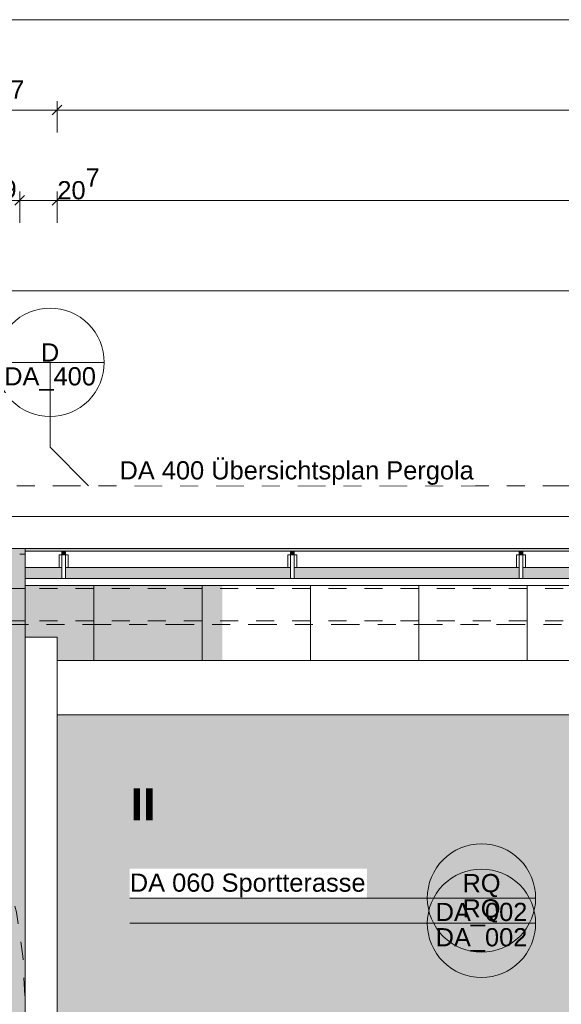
# Model space of a CAD drawing. Header units: metres. Extents: x -180 to 4, y -50 to 6.
# Tile 85 of 256: x -159.83 to -156.83, y -2.55 to 2.9. Entities that reach past the tile are written whole.
import ezdxf

# ---------------------------------------------------------------- set-up
doc = ezdxf.new("R2010")
doc.units = ezdxf.units.M
doc.header["$LTSCALE"] = 0.05
doc.header["$PDMODE"] = 1
doc.header["$PDSIZE"] = -2
for name, pattern in [('ISO-02 Strichlinie', [3.81, 3.048, -0.762]), ('ISO-10 Strichpunktlinie', [4.699, 3.048, -0.762, 0.127, -0.762]), ('Linienart-1', [2.116328, 1.058164, -1.058164]), ('Linienart-20', [2.116531, 1.058062, -1.058469]), ('Linienart-53', [5.291531, 3.175, -1.058062, 0.352704, -0.705764]), ('VW-01 Strichlinie kurz', [1.999894, 0.999947, -0.999947])]:
    doc.linetypes.add(name, pattern=pattern)
doc.layers.get('0').update_dxf_attribs({"lineweight": 25})
for name, color, linetype, lineweight, true_color in [('30 -33 Aussenwände- 7 Fassade_ Elemente', 7, 'Continuous', 9, 0x00aacc), ('30 -35 Decken- 1 Konstruktion-Träger- Stahlbeton', 7, 'Continuous', 13, 0x33aa00), ('30 -36 Dächer- 3 Dachbeläge', 7, 'Continuous', 15, 0x9999ff), ('30 -36 Dächer- 4 Dachbekleidungen', 7, 'Continuous', 9, 0xccccff), ('70 -72 Beschriftung- 1 Beschriftung allgemein', 7, 'Continuous', 9, 0xff6633), ('70 -72 Beschriftung- 7 Detailverweise', 7, 'Continuous', 9, 0x00dd00), ('70 -72 Beschriftung- 7 Detailverweise Linie', 7, 'Continuous', 9, 0x00dd00), ('70 -76 Bemaßung- 2 Allgemein', 7, 'Continuous', 5, 0x6666cc)]:
    doc.layers.add(name, color=color, linetype=linetype, lineweight=lineweight, true_color=true_color)
for name, color, linetype, lineweight in [('30 -36 Dächer- 9 Sonstiges zur KG360', 7, 'VW-01 Strichlinie kurz', 9), ('40 -41 Abwasser_Wasser_Gas- 2 Wasser-1', 7, 'Continuous', 15), ('60- 61 allgemeine Ausstattung- 4 Terrassen', 7, 'Continuous', 9), ('70 -71 Achsen- 1 Gebäudeachsen', 7, 'Linienart-53', 18), ('70 -72 Beschriftung- 5 Höhenkoten', 7, 'Continuous', 15), ('70 -72 Beschriftung-14 Schatten', 7, 'Continuous', 5), ('Keine', 7, 'Continuous', 9)]:
    doc.layers.add(name, color=color, linetype=linetype, lineweight=lineweight)
doc.styles.add('Arial', font='arial.ttf')
doc.styles.add('Arial (bold)', font='arialbd.ttf')
doc.dimstyles.new('k+k 1_50', dxfattribs={"dimtxt": 0.100689, "dimasz": 0.05302, "dimexe": 0.05, "dimexo": 0.15, "dimgap": 0.01, "dimtad": 1, "dimdec": 3, "dimtxsty": 'Arial', "dimblk": 'VW_SLASH', "dimblk1": 'VW_SLASH', "dimblk2": 'VW_SLASH', "dimcen": 0, "dimdle": 0.05, "dimadec": 3, "dimazin": 0, "dimtfac": 0.75, "dimtdec": 3, "dimtix": 1, "dimtmove": 0, "dimatfit": 0, "dimldrblk": 'VW_SLASH-1', "dimfxl": 0.125, "dimfxlon": 1, "dimfrac": 2, "dimtolj": 1, "dimarcsym": 0})

# ---------------------------------------------------------------- blocks, each defined once
blk = doc.blocks.new('Gruppe-4408')
at = {"layer": '30 -35 Decken- 1 Konstruktion-Träger- Stahlbeton', "color": 7, "linetype": 'Linienart-20', "lineweight": 13, "transparency": 33554687}
for p, q in [((-152.821, -0.247), (-160.021, -0.247)), ((-152.821, -0.427), (-160.021, -0.427))]:
    blk.add_line(p, q, dxfattribs=at)
at = {"layer": '30 -35 Decken- 1 Konstruktion-Träger- Stahlbeton', "color": 0, "flags": 1}
for tag in ['IFC_UUID', 'instanceID']:
    blk.add_attdef(tag, (-160.021, -0.427), '', height=0.00018, dxfattribs=at)
blk = doc.blocks.new('_03-OG3_Tragwerk (2D)')
at = {"layer": '30 -35 Decken- 1 Konstruktion-Träger- Stahlbeton'}
blk.add_blockref('Gruppe-4408', (0, 0), dxfattribs=at)
blk = doc.blocks.new('Gruppe-8330')
at = {"layer": '70 -72 Beschriftung- 7 Detailverweise'}
blk.add_line((0.935, 0), (0.335, 0), dxfattribs=at)
at = {"layer": '70 -72 Beschriftung- 7 Detailverweise', "flags": 128}
blk.add_lwpolyline([(0.935, 0), (0.9336, -0.0294), (0.9292, -0.0585), (0.9221, -0.0871), (0.9122, -0.1148), (0.8996, -0.1414), (0.8844, -0.1667), (0.8669, -0.1903), (0.8471, -0.2121), (0.8253, -0.2319), (0.8017, -0.2494), (0.7764, -0.2646), (0.7498, -0.2772), (0.7221, -0.2871), (0.6935, -0.2942), (0.6644, -0.2986), (0.635, -0.3), (0.6056, -0.2986), (0.5765, -0.2942), (0.5479, -0.2871), (0.5202, -0.2772), (0.4936, -0.2646), (0.4683, -0.2494), (0.4447, -0.2319), (0.4229, -0.2121), (0.4031, -0.1903), (0.3856, -0.1667), (0.3704, -0.1414), (0.3578, -0.1148), (0.3479, -0.0871), (0.3408, -0.0585), (0.3364, -0.0294), (0.335, 0), (0.3364, 0.0294), (0.3408, 0.0585), (0.3479, 0.0871), (0.3578, 0.1148), (0.3704, 0.1414), (0.3856, 0.1667), (0.4031, 0.1903), (0.4229, 0.2121), (0.4447, 0.2319), (0.4683, 0.2494), (0.4936, 0.2646), (0.5202, 0.2772), (0.5479, 0.2871), (0.5765, 0.2942), (0.6056, 0.2986), (0.635, 0.3), (0.6644, 0.2986), (0.6935, 0.2942), (0.7221, 0.2871), (0.7498, 0.2772), (0.7764, 0.2646), (0.8017, 0.2494), (0.8253, 0.2319), (0.8471, 0.2121), (0.8669, 0.1903), (0.8844, 0.1667), (0.8996, 0.1414), (0.9122, 0.1148), (0.9221, 0.0871), (0.9292, 0.0585), (0.9336, 0.0294)], close=True, dxfattribs=at)
at = {"layer": '70 -72 Beschriftung- 7 Detailverweise'}
blk.add_point((0.635, 0), dxfattribs=at)
at = {"layer": '70 -72 Beschriftung- 7 Detailverweise', "char_height": 0.10069, "line_spacing_factor": 0.96878, "style": 'Arial'}
for s, insert, attachment_point in [('RQ', (0.635, 0.0046), 8), ('DA_002', (0.635, -0.0267), 2)]:
    blk.add_mtext(s, dxfattribs=dict(at, insert=insert, attachment_point=attachment_point))
blk = doc.blocks.new('Referenzmarkierung-36')
at = {"layer": '70 -72 Beschriftung- 7 Detailverweise', "transparency": 33554687}
for q in [(-1.3127, 0), (0.635, 0)]:
    blk.add_line((0, 0), q, dxfattribs=at)
at = {"layer": '70 -72 Beschriftung- 7 Detailverweise', "color": 7, "transparency": 33554687}
blk.add_blockref('Gruppe-8330', (0, 0), dxfattribs=at)
blk = doc.blocks.new('Gruppe-8608')
at = {"color": 255}
blk.add_wipeout([(-159.5777, -0.132), (-159.5777, -0.062), (-159.5977, -0.062), (-159.5977, -0.132)], dxfattribs=at).dxf.layer = '30 -36 Dächer- 4 Dachbekleidungen'
at = {"layer": '30 -36 Dächer- 3 Dachbeläge', "linetype": 'Continuous', "lineweight": 0, "transparency": 33554687}
blk.add_hatch(color=254, dxfattribs=at).paths.add_polyline_path([(-159.5777, -0.042), (-159.5777, -0.062), (-159.5977, -0.062), (-159.5977, -0.042)])
at = {"layer": '30 -36 Dächer- 3 Dachbeläge', "color": 254, "linetype": 'Continuous', "lineweight": 9, "true_color": 0xccccff, "transparency": 33554687, "flags": 128}
blk.add_lwpolyline([(-159.5777, -0.042), (-159.5777, -0.062), (-159.5977, -0.062), (-159.5977, -0.042)], dxfattribs=at)
at = {"layer": '30 -36 Dächer- 4 Dachbekleidungen', "flags": 128}
for points in [[(-159.6127, -0.132), (-159.6127, -0.062), (-159.5977, -0.062)], [(-159.5777, -0.132), (-159.5777, -0.062), (-159.5977, -0.062), (-159.5977, -0.132)], [(-159.5627, -0.132), (-159.5627, -0.062), (-159.5777, -0.062)]]:
    blk.add_lwpolyline(points, dxfattribs=at)
at = {"color": 255}
blk.add_wipeout([(-159.5777, -0.132), (-159.5777, -0.192), (-159.5977, -0.192), (-159.5977, -0.132)], dxfattribs=at).dxf.layer = '30 -36 Dächer- 4 Dachbekleidungen'
at = {"layer": '30 -36 Dächer- 4 Dachbekleidungen', "flags": 128}
blk.add_lwpolyline([(-159.5777, -0.132), (-159.5777, -0.192), (-159.5977, -0.192), (-159.5977, -0.132)], dxfattribs=at)
blk = doc.blocks.new('Gruppe-8609')
at = {"color": 255}
blk.add_wipeout([(-158.311, -0.132), (-158.311, -0.062), (-158.331, -0.062), (-158.331, -0.132)], dxfattribs=at).dxf.layer = '30 -36 Dächer- 4 Dachbekleidungen'
at = {"layer": '30 -36 Dächer- 3 Dachbeläge', "linetype": 'Continuous', "lineweight": 0, "transparency": 33554687}
blk.add_hatch(color=254, dxfattribs=at).paths.add_polyline_path([(-158.311, -0.042), (-158.311, -0.062), (-158.331, -0.062), (-158.331, -0.042)])
at = {"layer": '30 -36 Dächer- 3 Dachbeläge', "color": 254, "linetype": 'Continuous', "lineweight": 9, "true_color": 0xccccff, "transparency": 33554687, "flags": 128}
blk.add_lwpolyline([(-158.311, -0.042), (-158.311, -0.062), (-158.331, -0.062), (-158.331, -0.042)], dxfattribs=at)
at = {"layer": '30 -36 Dächer- 4 Dachbekleidungen', "flags": 128}
for points in [[(-158.346, -0.132), (-158.346, -0.062), (-158.331, -0.062)], [(-158.311, -0.132), (-158.311, -0.062), (-158.331, -0.062), (-158.331, -0.132)], [(-158.296, -0.132), (-158.296, -0.062), (-158.311, -0.062)]]:
    blk.add_lwpolyline(points, dxfattribs=at)
at = {"color": 255}
blk.add_wipeout([(-158.311, -0.132), (-158.311, -0.192), (-158.331, -0.192), (-158.331, -0.132)], dxfattribs=at).dxf.layer = '30 -36 Dächer- 4 Dachbekleidungen'
at = {"layer": '30 -36 Dächer- 4 Dachbekleidungen', "flags": 128}
blk.add_lwpolyline([(-158.311, -0.132), (-158.311, -0.192), (-158.331, -0.192), (-158.331, -0.132)], dxfattribs=at)
blk = doc.blocks.new('Gruppe-8610')
at = {"color": 255}
blk.add_wipeout([(-157.0443, -0.132), (-157.0443, -0.062), (-157.0643, -0.062), (-157.0643, -0.132)], dxfattribs=at).dxf.layer = '30 -36 Dächer- 4 Dachbekleidungen'
at = {"layer": '30 -36 Dächer- 3 Dachbeläge', "linetype": 'Continuous', "lineweight": 0, "transparency": 33554687}
blk.add_hatch(color=254, dxfattribs=at).paths.add_polyline_path([(-157.0443, -0.042), (-157.0443, -0.062), (-157.0643, -0.062), (-157.0643, -0.042)])
at = {"layer": '30 -36 Dächer- 3 Dachbeläge', "color": 254, "linetype": 'Continuous', "lineweight": 9, "true_color": 0xccccff, "transparency": 33554687, "flags": 128}
blk.add_lwpolyline([(-157.0443, -0.042), (-157.0443, -0.062), (-157.0643, -0.062), (-157.0643, -0.042)], dxfattribs=at)
at = {"layer": '30 -36 Dächer- 4 Dachbekleidungen', "flags": 128}
for points in [[(-157.0793, -0.132), (-157.0793, -0.062), (-157.0643, -0.062)], [(-157.0443, -0.132), (-157.0443, -0.062), (-157.0643, -0.062), (-157.0643, -0.132)], [(-157.0293, -0.132), (-157.0293, -0.062), (-157.0443, -0.062)]]:
    blk.add_lwpolyline(points, dxfattribs=at)
at = {"color": 255}
blk.add_wipeout([(-157.0443, -0.132), (-157.0443, -0.192), (-157.0643, -0.192), (-157.0643, -0.132)], dxfattribs=at).dxf.layer = '30 -36 Dächer- 4 Dachbekleidungen'
at = {"layer": '30 -36 Dächer- 4 Dachbekleidungen', "flags": 128}
blk.add_lwpolyline([(-157.0443, -0.132), (-157.0443, -0.192), (-157.0643, -0.192), (-157.0643, -0.132)], dxfattribs=at)
blk = doc.blocks.new('Gruppe-8878')
at = {"color": 255}
blk.add_wipeout([(-160.15099996, 0.14995802), (-152.69099996, 0.14995802), (-152.69099996, -0.02704198), (-160.15099996, -0.02704198)], dxfattribs=at).dxf.layer = '30 -33 Aussenwände- 7 Fassade_ Elemente'
at = {"color": 255, "linetype": 'ISO-02 Strichlinie', "lineweight": 5, "transparency": 33554483}
blk.add_wipeout([(-152.62059596, -0.94704198), (-152.62059596, -11.49704198), (-152.82099996, -11.49704198), (-152.82099996, -11.89704198), (-152.62059596, -11.89704198), (-152.62059596, -12.11704198), (-159.80099996, -12.11704198), (-159.80099996, -11.62704198), (-159.62399996, -11.62704198), (-159.62399996, -8.69704198), (-155.87399996, -8.69704198), (-155.87399996, -2.69704198), (-159.62399996, -2.69704198), (-159.62399996, -0.94704198)], dxfattribs=at).dxf.layer = '60- 61 allgemeine Ausstattung- 4 Terrassen'
at = {"layer": '30 -36 Dächer- 3 Dachbeläge', "linetype": 'Continuous', "lineweight": 0}
blk.add_hatch(color=254, dxfattribs=at).paths.add_polyline_path([(-159.80099996, -0.19204198), (-83.34099996, -0.19204198), (-83.34099996, -0.02704198), (-159.80099996, -0.02704198)])
at = {"layer": '60- 61 allgemeine Ausstattung- 4 Terrassen', "linetype": 'Continuous', "lineweight": 9, "transparency": 33554483}
h = blk.add_hatch(dxfattribs=at)
h.set_pattern_fill('Sand 1 sehr fein SRF', style=0, pattern_type=2)
h.set_pattern_definition([(-22, (-129.5485, -6.532042), (-0.018555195, 0.04226461), [0.000625, -0.061875]), (14, (-129.540251, -6.554718), (-0.037110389, -0.027832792), [0.000625, -0.030625]), (-3.77456, (-129.599014, -6.56915), (-0.01958604, 0.06597403), [0.00028186, -0.09367194]), (-68, (-129.42892, -6.50524), (0.1926424, 0.04408), [0.00028125, -0.09346875]), (96, (-129.562934, -6.596983), (-0.036105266, -0.06319548), [0.0005625, -0.0931875]), (132, (-129.5351, -6.57328), (0.040202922, 0.004123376), [0.0003125, -0.0621875]), (-17, (-129.567055, -6.55678), (0.0930531, 0.02892868), [0.000625, -0.061875]), (-145, (-129.5619, -6.551625), (0.06266964, -0.04009224), [0.000625, -0.061875]), (-137, (-129.57633, -6.548533), (0.0494443, -0.02123569), [0.000625, -0.061875])])
h.paths.add_polyline_path([(-99.84099996, -11.27704198), (-99.35099996, -11.27704198), (-99.35099996, -11.10004198), (-99.54599996, -11.10004198), (-99.54599996, -8.69704198), (-101.84599996, -8.69704198), (-101.84599996, -2.69704198), (-99.54599996, -2.69704198), (-99.54599996, -0.94704198), (-159.62399996, -0.94704198), (-159.62399996, -2.69704198), (-155.87399996, -2.69704198), (-155.87399996, -8.69704198), (-159.62399996, -8.69704198), (-159.62399996, -11.62704198), (-159.80099996, -11.62704198), (-159.80099996, -12.11704198), (-100.01799996, -12.11704198), (-100.01799996, -11.76704198), (-99.84099996, -11.76704198)])
h.paths.add_polyline_path([(-152.82099996, -11.49704198), (-152.42099996, -11.49704198), (-152.42099996, -11.89704198), (-152.82099996, -11.89704198)])
h.paths.add_polyline_path([(-107.22099996, -11.49704198), (-106.82099996, -11.49704198), (-106.82099996, -11.89704198), (-107.22099996, -11.89704198)])
h.paths.add_polyline_path([(-114.82099996, -11.49704198), (-114.42099996, -11.49704198), (-114.42099996, -11.89704198), (-114.82099996, -11.89704198)])
h.paths.add_polyline_path([(-122.42099996, -11.49704198), (-122.02099996, -11.49704198), (-122.02099996, -11.89704198), (-122.42099996, -11.89704198)])
h.paths.add_polyline_path([(-130.02099996, -11.49704198), (-129.62099996, -11.49704198), (-129.62099996, -11.89704198), (-130.02099996, -11.89704198)])
h.paths.add_polyline_path([(-137.62099996, -11.49704198), (-137.22099996, -11.49704198), (-137.22099996, -11.89704198), (-137.62099996, -11.89704198)])
h.paths.add_polyline_path([(-145.22099996, -11.49704198), (-144.82099996, -11.49704198), (-144.82099996, -11.89704198), (-145.22099996, -11.89704198)])
at = {"layer": '30 -33 Aussenwände- 7 Fassade_ Elemente', "flags": 128}
blk.add_lwpolyline([(-160.15099996, 0.14995802), (-152.69099996, 0.14995802), (-152.69099996, -0.02704198), (-160.15099996, -0.02704198)], close=True, dxfattribs=at)
at = {"layer": '30 -36 Dächer- 3 Dachbeläge', "flags": 128}
blk.add_lwpolyline([(-159.80099996, -0.19204198), (-83.34099996, -0.19204198), (-83.34099996, -0.02704198), (-159.80099996, -0.02704198)], close=True, dxfattribs=at)
at = {"layer": '70 -72 Beschriftung- 7 Detailverweise'}
blk.add_line((-156.97328354, -1.9607368), (-157.57328354, -1.9607368), dxfattribs=at)
at = {"layer": '70 -72 Beschriftung- 7 Detailverweise', "flags": 128}
blk.add_lwpolyline([(-156.97328354, -1.9607368), (-156.97472812, -1.99014194), (-156.97904795, -2.01926389), (-156.98620144, -2.0478222), (-156.99611968, -2.07554182), (-157.00870716, -2.10215582), (-157.02384265, -2.12740786), (-157.0413804, -2.15105478), (-157.0611515, -2.17286883), (-157.08296555, -2.19263993), (-157.10661247, -2.21017768), (-157.13186452, -2.22531317), (-157.15847851, -2.23790065), (-157.18619813, -2.2478189), (-157.21475644, -2.25497238), (-157.24387839, -2.25929221), (-157.27328354, -2.2607368), (-157.30268868, -2.25929221), (-157.33181063, -2.25497238), (-157.36036894, -2.2478189), (-157.38808857, -2.23790065), (-157.41470256, -2.22531317), (-157.43995461, -2.21017768), (-157.46360152, -2.19263993), (-157.48541557, -2.17286883), (-157.50518667, -2.15105478), (-157.52272442, -2.12740786), (-157.53785992, -2.10215582), (-157.5504474, -2.07554182), (-157.56036564, -2.0478222), (-157.56751912, -2.01926389), (-157.57183895, -1.99014194), (-157.57328354, -1.9607368), (-157.57183895, -1.93133165), (-157.56751912, -1.9022097), (-157.56036564, -1.87365139), (-157.5504474, -1.84593177), (-157.53785992, -1.81931777), (-157.52272442, -1.79406573), (-157.50518667, -1.77041881), (-157.48541557, -1.74860476), (-157.46360152, -1.72883366), (-157.43995461, -1.71129591), (-157.41470256, -1.69616042), (-157.38808857, -1.68357294), (-157.36036894, -1.67365469), (-157.33181063, -1.66650121), (-157.30268868, -1.66218138), (-157.27328354, -1.6607368), (-157.24387839, -1.66218138), (-157.21475644, -1.66650121), (-157.18619813, -1.67365469), (-157.15847851, -1.68357294), (-157.13186452, -1.69616042), (-157.10661247, -1.71129591), (-157.08296555, -1.72883366), (-157.0611515, -1.74860476), (-157.0413804, -1.77041881), (-157.02384265, -1.79406573), (-157.00870716, -1.81931777), (-156.99611968, -1.84593177), (-156.98620144, -1.87365139), (-156.97904795, -1.9022097), (-156.97472812, -1.93133165)], close=True, dxfattribs=at)
at = {"layer": '70 -72 Beschriftung- 7 Detailverweise'}
blk.add_point((-157.27328354, -1.9607368), dxfattribs=at)
blk.add_blockref('Referenzmarkierung-36', (-157.90828354, -2.1007368), dxfattribs=at)
at = {"layer": '70 -72 Beschriftung- 1 Beschriftung allgemein', "insert": (-159.07884292, -1.35449794), "char_height": 0.17620515, "attachment_point": 3, "rotation": 0, "line_spacing_factor": 0.970891, "style": 'Arial (bold)'}
blk.add_mtext('II', dxfattribs=at)
at = {"layer": '70 -72 Beschriftung- 7 Detailverweise', "char_height": 0.100688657, "line_spacing_factor": 0.96878, "style": 'Arial'}
for s, insert, attachment_point in [('RQ', (-157.27328354, -1.95615068), 8), ('DA_002', (-157.27328354, -1.98740092), 2)]:
    blk.add_mtext(s, dxfattribs=dict(at, insert=insert, attachment_point=attachment_point))
at = {"color": 255}
blk.add_wipeout([(-159.80099996, -0.13204198), (-83.34099996, -0.13204198), (-83.34099996, -0.04204198), (-159.80099996, -0.04204198)], dxfattribs=at).dxf.layer = '30 -36 Dächer- 4 Dachbekleidungen'
at = {"color": 255, "lineweight": 9}
blk.add_wipeout([(-159.62399996, -0.64704198), (-83.51799996, -0.64704198), (-83.51799996, -0.94704198), (-159.62399996, -0.94704198)], dxfattribs=at).dxf.layer = '40 -41 Abwasser_Wasser_Gas- 2 Wasser-1'
at = {"color": 255, "linetype": 'Continuous'}
blk.add_wipeout([(-159.22099996, -1.9607368), (-157.90828354, -1.9607368), (-157.90828354, -1.79845902), (-159.22099996, -1.79845902)], dxfattribs=at).dxf.layer = '70 -72 Beschriftung- 5 Höhenkoten'
at = {"layer": '60- 61 allgemeine Ausstattung- 4 Terrassen', "linetype": 'Continuous', "lineweight": 9, "transparency": 33554534}
h = blk.add_hatch(dxfattribs=at)
h.set_pattern_fill('Platte 60_60 SRF-1', style=0, pattern_type=2)
h.set_pattern_definition([(90, (-152.821, -0.64704), (-0.6, 7e-17), []), (0, (-152.821, -0.64704), (0, 0.6), [])])
h.paths.add_polyline_path([(-159.80099996, -0.51704198), (-159.62399996, -0.51704198), (-159.62399996, -0.64704198), (-152.82099996, -0.64704198), (-152.82099996, -0.19204198), (-159.80099996, -0.19204198)])
at = {"layer": '30 -36 Dächer- 4 Dachbekleidungen', "flags": 128}
blk.add_lwpolyline([(-159.80099996, -0.13204198), (-83.34099996, -0.13204198), (-83.34099996, -0.04204198), (-159.80099996, -0.04204198)], close=True, dxfattribs=at)
at = {"layer": '40 -41 Abwasser_Wasser_Gas- 2 Wasser-1', "color": 7, "lineweight": 9, "flags": 128}
blk.add_lwpolyline([(-159.62399996, -0.64704198), (-83.51799996, -0.64704198), (-83.51799996, -0.94704198), (-159.62399996, -0.94704198)], close=True, dxfattribs=at)
at = {"layer": '60- 61 allgemeine Ausstattung- 4 Terrassen', "color": 252, "linetype": 'Continuous', "lineweight": 9, "true_color": 0x888888, "transparency": 33554687, "flags": 128}
blk.add_lwpolyline([(-159.80099996, -0.51704198), (-159.62399996, -0.51704198), (-159.62399996, -0.64704198), (-152.82099996, -0.64704198), (-152.82099996, -0.19204198), (-159.80099996, -0.19204198)], close=True, dxfattribs=at)
at = {"layer": '70 -72 Beschriftung- 7 Detailverweise', "transparency": 33554687}
for q in [(-159.22099996, -1.9607368), (-157.27328354, -1.9607368)]:
    blk.add_line((-157.90828354, -1.9607368), q, dxfattribs=at)
at = {"layer": '70 -72 Beschriftung- 5 Höhenkoten', "insert": (-159.22099996, -1.82512314), "char_height": 0.1006886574, "attachment_point": 1, "line_spacing_factor": 0.96878, "style": 'Arial'}
blk.add_mtext('DA 060 Sportterasse', dxfattribs=at)
at = {"color": 255}
blk.add_wipeout([(-159.80099996, -0.23204198), (-83.34099996, -0.23204198), (-83.34099996, -0.19204198), (-159.80099996, -0.19204198)], dxfattribs=at).dxf.layer = '30 -36 Dächer- 4 Dachbekleidungen'
at = {"layer": '30 -36 Dächer- 4 Dachbekleidungen', "flags": 128}
blk.add_lwpolyline([(-159.80099996, -0.23204198), (-83.34099996, -0.23204198), (-83.34099996, -0.19204198), (-159.80099996, -0.19204198)], close=True, dxfattribs=at)
at = {"layer": '70 -72 Beschriftung- 1 Beschriftung allgemein', "color": 7}
for name in ['Gruppe-8608', 'Gruppe-8609', 'Gruppe-8610']:
    blk.add_blockref(name, (0, 0), dxfattribs=at)
blk = doc.blocks.new('Gruppe-8881')
at = {"layer": '30 -36 Dächer- 9 Sonstiges zur KG360', "color": 9, "lineweight": 5, "true_color": 0xbababa, "flags": 128}
blk.add_lwpolyline([(-162.301, -0.027), (-162.056, -0.0391), (-161.8133, -0.0751), (-161.5753, -0.1347), (-161.3443, -0.2173), (-161.1225, -0.3222), (-160.9121, -0.4484), (-160.715, -0.5945), (-160.5332, -0.7593), (-160.3685, -0.9411), (-160.2223, -1.1381), (-160.0962, -1.3486), (-159.9913, -1.5703), (-159.9086, -1.8013), (-159.849, -2.0393), (-159.813, -2.282), (-159.801, -2.527), (-159.813, -2.7721), (-159.849, -3.0148), (-159.9086, -3.2528), (-159.9913, -3.4838), (-160.0962, -3.7055), (-160.2223, -3.916), (-160.3685, -4.113), (-160.5332, -4.2948), (-160.715, -4.4596), (-160.9121, -4.6057), (-161.1225, -4.7318), (-161.3443, -4.8367), (-161.5753, -4.9194), (-161.8133, -4.979), (-162.056, -5.015), (-162.301, -5.027), (-162.546, -5.015), (-162.7887, -4.979), (-163.0267, -4.9194), (-163.2577, -4.8367), (-163.4795, -4.7318), (-163.6899, -4.6057), (-163.887, -4.4596), (-164.0688, -4.2948), (-164.2335, -4.113), (-164.3797, -3.916), (-164.5058, -3.7055), (-164.6107, -3.4838), (-164.6934, -3.2528), (-164.753, -3.0148), (-164.789, -2.7721), (-164.801, -2.527), (-164.789, -2.282), (-164.753, -2.0393), (-164.6934, -1.8013), (-164.6107, -1.5703), (-164.5058, -1.3486), (-164.3797, -1.1381), (-164.2335, -0.9411), (-164.0688, -0.7593), (-163.887, -0.5945), (-163.6899, -0.4484), (-163.4795, -0.3222), (-163.2577, -0.2173), (-163.0267, -0.1347), (-162.7887, -0.0751), (-162.546, -0.0391)], close=True, dxfattribs=at)
blk = doc.blocks.new('Gruppe-8923')
at = {"color": 255}
blk.add_wipeout([(-159.801, -0.517), (-159.624, -0.517), (-159.624, -8.627), (-159.801, -8.627)], dxfattribs=at).dxf.layer = '30 -33 Aussenwände- 7 Fassade_ Elemente'
at = {"layer": '30 -33 Aussenwände- 7 Fassade_ Elemente', "flags": 128}
blk.add_lwpolyline([(-159.801, -0.517), (-159.624, -0.517), (-159.624, -8.627), (-159.801, -8.627)], close=True, dxfattribs=at)
at = {"layer": 'Keine', "color": 7}
blk.add_blockref('Gruppe-8881', (0, 0), dxfattribs=at)
at = {"layer": '30 -36 Dächer- 3 Dachbeläge', "linetype": 'Continuous', "lineweight": 0, "transparency": 33554687}
h = blk.add_hatch(color=254, dxfattribs=at)
h.paths.add_polyline_path([(-175.841, -12.117), (-159.801, -12.117), (-159.801, -0.027), (-175.841, -0.027)])
h.paths.add_polyline_path([(-160.051, -0.277), (-160.051, -11.867), (-175.591, -11.867), (-175.591, -0.277)])
at = {"layer": '30 -36 Dächer- 3 Dachbeläge', "flags": 128}
blk.add_lwpolyline([(-175.841, -12.117), (-159.801, -12.117), (-159.801, -0.027), (-175.841, -0.027)], close=True, dxfattribs=at)
blk = doc.blocks.new('_OG3_2D (2D)')
at = {"layer": '30 -33 Aussenwände- 7 Fassade_ Elemente'}
blk.add_line((-159.83099996, -0.05704198), (-83.31099996, -0.05704198), dxfattribs=at)
at = {"layer": '70 -72 Beschriftung-14 Schatten', "color": 7}
blk.add_solid([(-158.70927394, -0.08704198), (-159.83099996, -0.08704198), (-158.70927394, -9.6311434), (-159.83099996, -12.11549116)], dxfattribs=at)
at = {"layer": '70 -72 Beschriftung- 1 Beschriftung allgemein', "color": 7}
blk.add_blockref('Gruppe-8878', (0, 0), dxfattribs=at)
blk.add_blockref('Gruppe-8923', (0, 0), dxfattribs=at)
blk = doc.blocks.new('Gruppe-9593')
at = {"layer": '70 -72 Beschriftung- 7 Detailverweise'}
blk.add_line((-159.3627, 1.0036), (-159.9627, 1.0036), dxfattribs=at)
at = {"layer": '70 -72 Beschriftung- 7 Detailverweise', "flags": 128}
blk.add_lwpolyline([(-159.6627, 0.7036), (-159.6921, 0.705), (-159.7212, 0.7093), (-159.7497, 0.7165), (-159.7775, 0.7264), (-159.8041, 0.739), (-159.8293, 0.7541), (-159.853, 0.7717), (-159.8748, 0.7914), (-159.8946, 0.8132), (-159.9121, 0.8369), (-159.9272, 0.8621), (-159.9398, 0.8888), (-159.9497, 0.9165), (-159.9569, 0.945), (-159.9612, 0.9742), (-159.9627, 1.0036), (-159.9612, 1.033), (-159.9569, 1.0621), (-159.9497, 1.0906), (-159.9398, 1.1184), (-159.9272, 1.145), (-159.9121, 1.1702), (-159.8946, 1.1939), (-159.8748, 1.2157), (-159.853, 1.2355), (-159.8293, 1.253), (-159.8041, 1.2681), (-159.7775, 1.2807), (-159.7497, 1.2906), (-159.7212, 1.2978), (-159.6921, 1.3021), (-159.6627, 1.3036), (-159.6333, 1.3021), (-159.6041, 1.2978), (-159.5756, 1.2906), (-159.5479, 1.2807), (-159.5212, 1.2681), (-159.496, 1.253), (-159.4723, 1.2355), (-159.4505, 1.2157), (-159.4308, 1.1939), (-159.4132, 1.1702), (-159.3981, 1.145), (-159.3855, 1.1184), (-159.3756, 1.0906), (-159.3684, 1.0621), (-159.3641, 1.033), (-159.3627, 1.0036), (-159.3641, 0.9742), (-159.3684, 0.945), (-159.3756, 0.9165), (-159.3855, 0.8888), (-159.3981, 0.8621), (-159.4132, 0.8369), (-159.4308, 0.8132), (-159.4505, 0.7914), (-159.4723, 0.7717), (-159.496, 0.7541), (-159.5212, 0.739), (-159.5479, 0.7264), (-159.5756, 0.7165), (-159.6041, 0.7093), (-159.6333, 0.705)], close=True, dxfattribs=at)
at = {"layer": '70 -72 Beschriftung- 7 Detailverweise'}
blk.add_point((-159.6627, 1.0036), dxfattribs=at)
at = {"layer": '70 -72 Beschriftung- 7 Detailverweise', "line_spacing_factor": 0.96878, "style": 'Arial'}
for s, insert, char_height, attachment_point in [('D', (-159.6627, 1.0081), 0.1007, 8), ('DA_400', (-159.6627, 0.9769), 0.10069, 2)]:
    blk.add_mtext(s, dxfattribs=dict(at, insert=insert, char_height=char_height, attachment_point=attachment_point))
blk = doc.blocks.new('Gruppe-9594')
at = {"layer": '70 -72 Beschriftung- 7 Detailverweise', "transparency": 33554687}
for q in [(-159.6627, 1.0036), (-159.4495, 0.3209)]:
    blk.add_line((-159.6627, 0.5341), q, dxfattribs=at)
at = {"layer": '70 -72 Beschriftung- 7 Detailverweise', "color": 7, "transparency": 33554687}
blk.add_blockref('Gruppe-9593', (0, 0), dxfattribs=at)
blk = doc.blocks.new('VW_SLASH')
at = {"color": 0, "linetype": 'ByBlock', "lineweight": -2, "transparency": 16777216}
blk.add_line((0.94, 0), (-1, 0), dxfattribs=at)
at = {"color": 0, "lineweight": 20, "transparency": 16777216, "flags": 128}
blk.add_lwpolyline([(0.5, 0.5), (-0.5, -0.5)], dxfattribs=at)
blk = doc.blocks.new('*D10952')
at = {"layer": '70 -76 Bemaßung- 2 Allgemein', "color": 0, "lineweight": -2}
for p, q in [((-160.221, 3.05), (-160.221, 2.95)), ((-152.621, 3.05), (-152.621, 2.95)), ((-152.674, 2.9), (-160.168, 2.9))]:
    blk.add_line(p, q, dxfattribs=at)
at = {"layer": 'Defpoints', "color": 0}
for p in [(-160.221, 2.9), (-160.221, 2.9), (-152.621, 2.9)]:
    blk.add_point(p, dxfattribs=at)
at = {"layer": '70 -76 Bemaßung- 2 Allgemein', "color": 0, "lineweight": -2, "xscale": 0.05302001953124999, "yscale": 0.05302001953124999, "zscale": 0.05302001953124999, "rotation": 180}
blk.add_blockref('VW_SLASH', (-160.221, 2.9), dxfattribs=at)
at = {"layer": '70 -76 Bemaßung- 2 Allgemein', "color": 0, "lineweight": -2, "xscale": 0.05302001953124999, "yscale": 0.05302001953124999, "zscale": 0.05302001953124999}
blk.add_blockref('VW_SLASH', (-152.621, 2.9), dxfattribs=at)
at = {"layer": '70 -76 Bemaßung- 2 Allgemein', "color": 0, "insert": (-156.421, 2.9704), "char_height": 0.10069, "attachment_point": 5, "style": 'Arial'}
blk.add_mtext('\\A1;7,60', dxfattribs=at)
blk = doc.blocks.new('VW_SLASH-1')
at = {"color": 0, "linetype": 'ByBlock', "lineweight": -2, "transparency": 16777216}
blk.add_line((0.94, 0), (-1, 0), dxfattribs=at)
at = {"color": 0, "lineweight": 5, "transparency": 16777216, "flags": 128}
blk.add_lwpolyline([(0.5, 0.5), (-0.5, -0.5)], dxfattribs=at)
blk = doc.blocks.new('*D11004')
at = {"layer": '70 -76 Bemaßung- 2 Allgemein', "color": 0, "lineweight": -2}
for p, q in [((-160.221, 2.55), (-160.221, 2.45)), ((-159.677, 2.4), (-160.168, 2.4)), ((-159.624, 2.275), (-159.624, 2.45))]:
    blk.add_line(p, q, dxfattribs=at)
at = {"layer": 'Defpoints', "color": 0}
for p in [(-160.221, 2.4), (-160.221, 2.4), (-159.624, -0.497)]:
    blk.add_point(p, dxfattribs=at)
at = {"layer": '70 -76 Bemaßung- 2 Allgemein', "color": 0, "lineweight": -2, "xscale": 0.05302001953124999, "yscale": 0.05302001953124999, "zscale": 0.05302001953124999, "rotation": 180}
blk.add_blockref('VW_SLASH', (-160.221, 2.4), dxfattribs=at)
at = {"layer": '70 -76 Bemaßung- 2 Allgemein', "color": 0, "lineweight": -2, "xscale": 0.05302001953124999, "yscale": 0.05302001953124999, "zscale": 0.05302001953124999}
blk.add_blockref('VW_SLASH', (-159.624, 2.4), dxfattribs=at)
at = {"layer": '70 -76 Bemaßung- 2 Allgemein', "color": 0, "insert": (-159.9225, 2.4773), "char_height": 0.100689, "attachment_point": 5, "style": 'Arial'}
blk.add_mtext('\\A1;59\\S7^ ;', dxfattribs=at)
blk = doc.blocks.new('*D11005')
at = {"layer": '70 -76 Bemaßung- 2 Allgemein', "color": 0, "lineweight": -2}
for p, q in [((-159.624, 2.275), (-159.624, 2.45)), ((-100.071, 2.4), (-159.571, 2.4)), ((-100.018, 2.275), (-100.018, 2.45))]:
    blk.add_line(p, q, dxfattribs=at)
at = {"layer": 'Defpoints', "color": 0}
for p in [(-159.624, 2.4), (-159.624, -0.497), (-100.018, -11.747)]:
    blk.add_point(p, dxfattribs=at)
at = {"layer": '70 -76 Bemaßung- 2 Allgemein', "color": 0, "lineweight": -2, "xscale": 0.05302001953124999, "yscale": 0.05302001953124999, "zscale": 0.05302001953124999, "rotation": 180}
blk.add_blockref('VW_SLASH', (-159.624, 2.4), dxfattribs=at)
at = {"layer": '70 -76 Bemaßung- 2 Allgemein', "color": 0, "lineweight": -2, "xscale": 0.05302001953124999, "yscale": 0.05302001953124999, "zscale": 0.05302001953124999}
blk.add_blockref('VW_SLASH', (-100.018, 2.4), dxfattribs=at)
at = {"layer": '70 -76 Bemaßung- 2 Allgemein', "color": 0, "insert": (-129.821, 2.4881), "char_height": 0.100689, "attachment_point": 5, "style": 'Arial'}
blk.add_mtext('\\A1;59,60\\S6^ ;', dxfattribs=at)
blk = doc.blocks.new('*D11057')
at = {"layer": '70 -76 Bemaßung- 2 Allgemein', "color": 0, "lineweight": -2}
for p, q in [((-160.021, 1.775), (-160.021, 1.95)), ((-159.831, 1.775), (-159.831, 1.95)), ((-159.884, 1.9), (-159.968, 1.9))]:
    blk.add_line(p, q, dxfattribs=at)
at = {"layer": 'Defpoints', "color": 0}
for p in [(-160.021, 1.9), (-159.831, -0.057), (-160.021, -0.247)]:
    blk.add_point(p, dxfattribs=at)
at = {"layer": '70 -76 Bemaßung- 2 Allgemein', "color": 0, "lineweight": -2, "xscale": 0.05302001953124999, "yscale": 0.05302001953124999, "zscale": 0.05302001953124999, "rotation": 180}
blk.add_blockref('VW_SLASH', (-160.021, 1.9), dxfattribs=at)
at = {"layer": '70 -76 Bemaßung- 2 Allgemein', "color": 0, "lineweight": -2, "xscale": 0.05302001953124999, "yscale": 0.05302001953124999, "zscale": 0.05302001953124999}
blk.add_blockref('VW_SLASH', (-159.831, 1.9), dxfattribs=at)
at = {"layer": '70 -76 Bemaßung- 2 Allgemein', "color": 0, "insert": (-159.926, 1.9614), "char_height": 0.10069, "attachment_point": 5, "style": 'Arial'}
blk.add_mtext('\\A1;19', dxfattribs=at)
blk = doc.blocks.new('*D11058')
at = {"layer": '70 -76 Bemaßung- 2 Allgemein', "color": 0, "lineweight": -2}
for p, q in [((-159.831, 1.775), (-159.831, 1.95)), ((-159.624, 1.775), (-159.624, 1.95)), ((-159.884, 1.9), (-159.937, 1.9)), ((-159.624, 1.9), (-159.831, 1.9)), ((-159.571, 1.9), (-159.518, 1.9))]:
    blk.add_line(p, q, dxfattribs=at)
at = {"layer": 'Defpoints', "color": 0}
for p in [(-159.831, 1.9), (-159.831, -0.057), (-159.624, -0.487)]:
    blk.add_point(p, dxfattribs=at)
at = {"layer": '70 -76 Bemaßung- 2 Allgemein', "color": 0, "lineweight": -2, "xscale": 0.05302001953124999, "yscale": 0.05302001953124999, "zscale": 0.05302001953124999}
blk.add_blockref('VW_SLASH', (-159.831, 1.9), dxfattribs=at)
at = {"layer": '70 -76 Bemaßung- 2 Allgemein', "color": 0, "lineweight": -2, "xscale": 0.05302001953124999, "yscale": 0.05302001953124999, "zscale": 0.05302001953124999, "rotation": 180}
blk.add_blockref('VW_SLASH', (-159.624, 1.9), dxfattribs=at)
at = {"layer": '70 -76 Bemaßung- 2 Allgemein', "color": 0, "insert": (-159.505, 1.9909), "char_height": 0.100689, "attachment_point": 5, "style": 'Arial'}
blk.add_mtext('\\A1;20\\S7^ ;', dxfattribs=at)
blk = doc.blocks.new('*D11059')
at = {"layer": '70 -76 Bemaßung- 2 Allgemein', "color": 0, "lineweight": -2}
for p, q in [((-159.624, 1.775), (-159.624, 1.95)), ((-152.821, 1.775), (-152.821, 1.95)), ((-152.874, 1.9), (-159.571, 1.9))]:
    blk.add_line(p, q, dxfattribs=at)
at = {"layer": 'Defpoints', "color": 0}
for p in [(-159.624, 1.9), (-159.624, -0.487), (-152.821, -1.8895)]:
    blk.add_point(p, dxfattribs=at)
at = {"layer": '70 -76 Bemaßung- 2 Allgemein', "color": 0, "lineweight": -2, "xscale": 0.05302001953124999, "yscale": 0.05302001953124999, "zscale": 0.05302001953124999, "rotation": 180}
blk.add_blockref('VW_SLASH', (-159.624, 1.9), dxfattribs=at)
at = {"layer": '70 -76 Bemaßung- 2 Allgemein', "color": 0, "lineweight": -2, "xscale": 0.05302001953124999, "yscale": 0.05302001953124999, "zscale": 0.05302001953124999}
blk.add_blockref('VW_SLASH', (-152.821, 1.9), dxfattribs=at)
at = {"layer": '70 -76 Bemaßung- 2 Allgemein', "color": 0, "insert": (-156.2225, 1.9881), "char_height": 0.100689, "attachment_point": 5, "style": 'Arial'}
blk.add_mtext('\\A1;6,80\\S3^ ;', dxfattribs=at)
blk = doc.blocks.new('*D11360')
at = {"layer": '70 -76 Bemaßung- 2 Allgemein', "color": 0, "lineweight": -2}
for p, q in [((-160.021, 1.275), (-160.021, 1.45)), ((-152.821, 1.275), (-152.821, 1.45)), ((-152.874, 1.4), (-159.968, 1.4))]:
    blk.add_line(p, q, dxfattribs=at)
at = {"layer": 'Defpoints', "color": 0}
for p in [(-160.021, 1.4), (-160.021, -0.647), (-152.821, -0.647)]:
    blk.add_point(p, dxfattribs=at)
at = {"layer": '70 -76 Bemaßung- 2 Allgemein', "color": 0, "lineweight": -2, "xscale": 0.05302001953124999, "yscale": 0.05302001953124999, "zscale": 0.05302001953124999, "rotation": 180}
blk.add_blockref('VW_SLASH', (-160.021, 1.4), dxfattribs=at)
at = {"layer": '70 -76 Bemaßung- 2 Allgemein', "color": 0, "lineweight": -2, "xscale": 0.05302001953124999, "yscale": 0.05302001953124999, "zscale": 0.05302001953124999}
blk.add_blockref('VW_SLASH', (-152.821, 1.4), dxfattribs=at)
at = {"layer": '70 -76 Bemaßung- 2 Allgemein', "color": 0, "insert": (-156.421, 1.4704), "char_height": 0.10069, "attachment_point": 5, "style": 'Arial'}
blk.add_mtext('\\A1;7,20', dxfattribs=at)
blk = doc.blocks.new('_Achsen (3D)')
at = {"layer": '70 -71 Achsen- 1 Gebäudeachsen', "transparency": 33554687}
blk.add_line((-179.668, -0.447), (3.826, -0.447), dxfattribs=at)
blk = doc.blocks.new('Gruppe-9718')
at = {"layer": '70 -76 Bemaßung- 2 Allgemein'}
dim = blk.add_linear_dim(base=(-160.22099996, 2.89995802), p1=(-152.62099996, 2.89995802), p2=(-160.22099996, 2.89995802), text='7,60', dimstyle='k+k 1_50', override={"dimtxt": 0.100689, "dimgap": 0.01, "dimdec": 8, "dimpost": '<>', "dimtxsty": 'Arial', "dimtmove": 2}, dxfattribs=at)
dim.commit()
dim.dimension.update_dxf_attribs({"geometry": '*D10952', "text_midpoint": (-156.42099996, 2.97042156)})
blk = doc.blocks.new('Gruppe-9721')
at = {"layer": '70 -76 Bemaßung- 2 Allgemein'}
for base, p1, p2, text, picture, middle in [((-160.22099996, 2.39995802), (-159.62399996, -0.49704198), (-160.22099996, 2.39995802), '59\\S7^ ;', '*D11004', (-159.92249996, 2.47728517)), ((-159.62399996, 2.39995802), (-100.01799996, -11.74704198), (-159.62399996, -0.49704198), '59,60\\S6^ ;', '*D11005', (-129.82099996, 2.48805885))]:
    dim = blk.add_linear_dim(base=base, p1=p1, p2=p2, text=text, dimstyle='k+k 1_50', override={"dimtxt": 0.100689, "dimgap": 0.01, "dimdec": 8, "dimpost": '<>', "dimtxsty": 'Arial', "dimtmove": 2}, dxfattribs=at)
    dim.commit()
    dim.dimension.update_dxf_attribs({"geometry": picture, "text_midpoint": middle})
blk = doc.blocks.new('Gruppe-9725')
at = {"layer": '70 -76 Bemaßung- 2 Allgemein'}
for base, p1, p2, text, picture, middle in [((-160.02099996, 1.89995802), (-159.83099996, -0.05704198), (-160.02099996, -0.24704198), '19', '*D11057', (-159.92599996, 1.96135958)), ((-159.62399996, 1.89995802), (-152.82099996, -1.88946349), (-159.62399996, -0.48704198), '6,80\\S3^ ;', '*D11059', (-156.22249996, 1.98805885))]:
    dim = blk.add_linear_dim(base=base, p1=p1, p2=p2, text=text, dimstyle='k+k 1_50', override={"dimtxt": 0.100689, "dimgap": 0.01, "dimdec": 8, "dimpost": '<>', "dimtxsty": 'Arial', "dimtmove": 2}, dxfattribs=at)
    dim.commit()
    dim.dimension.update_dxf_attribs({"geometry": picture, "text_midpoint": middle})
dim = blk.add_linear_dim(base=(-159.83099996, 1.89995802), p1=(-159.62399996, -0.48704198), p2=(-159.83099996, -0.05704198), text='20\\S7^ ;', dimstyle='k+k 1_50', override={"dimtxt": 0.100689, "dimgap": 0.01, "dimdec": 8, "dimpost": '<>', "dimtxsty": 'Arial', "dimtix": 0, "dimtmove": 2}, dxfattribs=at)
dim.commit()
dim.dimension.update_dxf_attribs({"geometry": '*D11058', "text_midpoint": (-159.505, 1.99092052), "dimtype": 160})
blk = doc.blocks.new('Gruppe-9729')
at = {"layer": '70 -76 Bemaßung- 2 Allgemein'}
dim = blk.add_linear_dim(base=(-160.02099996, 1.39995802), p1=(-152.82099996, -0.64704198), p2=(-160.02099996, -0.64704198), text='7,20', dimstyle='k+k 1_50', override={"dimtxt": 0.100689, "dimgap": 0.01, "dimdec": 8, "dimpost": '<>', "dimtxsty": 'Arial', "dimtmove": 2}, dxfattribs=at)
dim.commit()
dim.dimension.update_dxf_attribs({"geometry": '*D11360', "text_midpoint": (-156.42099996, 1.47042156)})
blk = doc.blocks.new('_OG3_2D Bemaßung_ Beschriftung (2D)')
at = {"layer": '60- 61 allgemeine Ausstattung- 4 Terrassen', "linetype": 'Linienart-1'}
for p, q in [((-159.80099996, -0.24704198), (-160.02099996, -0.24704198)), ((-159.80099996, -0.42704198), (-160.02099996, -0.42704198))]:
    blk.add_line(p, q, dxfattribs=at)
at = {"layer": '70 -72 Beschriftung- 7 Detailverweise Linie', "linetype": 'ISO-10 Strichpunktlinie', "flags": 128}
blk.add_lwpolyline([(-160.09955125, 0.3208767), (-99.01, 0.3208767), (-99.01, -12.16), (-160.09955125, -12.16)], close=True, dxfattribs=at)
at = {"layer": '70 -72 Beschriftung- 7 Detailverweise'}
blk.add_blockref('Gruppe-9594', (0, 0), dxfattribs=at)
at = {"layer": '70 -76 Bemaßung- 2 Allgemein'}
for name in ['Gruppe-9718', 'Gruppe-9721', 'Gruppe-9725', 'Gruppe-9729']:
    blk.add_blockref(name, (0, 0), dxfattribs=at)
at = {"color": 255, "linetype": 'Continuous'}
blk.add_wipeout([(-159.27817911, 0.3208767), (-157.30655372, 0.3208767), (-157.30655372, 0.48315447), (-159.27817911, 0.48315447)], dxfattribs=at).dxf.layer = '70 -72 Beschriftung- 7 Detailverweise'
at = {"layer": '70 -72 Beschriftung- 7 Detailverweise', "insert": (-159.27817911, 0.45649035), "char_height": 0.1006886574, "attachment_point": 1, "line_spacing_factor": 0.96878, "style": 'Arial'}
blk.add_mtext('DA 400 Übersichtsplan Pergola', dxfattribs=at)

msp = doc.modelspace()

# ---------------------------------------------------------------- block references
at = {"layer": 'Keine', "color": 1}
msp.add_blockref('_03-OG3_Tragwerk (2D)', (0, 0), dxfattribs=at)

# ---------------------------------------------------------------- next in the draw order: block references
msp.add_blockref('_OG3_2D (2D)', (0, 0), dxfattribs=at)

# ---------------------------------------------------------------- next in the draw order: block references
msp.add_blockref('_OG3_2D Bemaßung_ Beschriftung (2D)', (0, 0), dxfattribs=at)

# ---------------------------------------------------------------- next in the draw order: block references
msp.add_blockref('_Achsen (3D)', (0, 0), dxfattribs=at)

doc.saveas('drawing.dxf')
